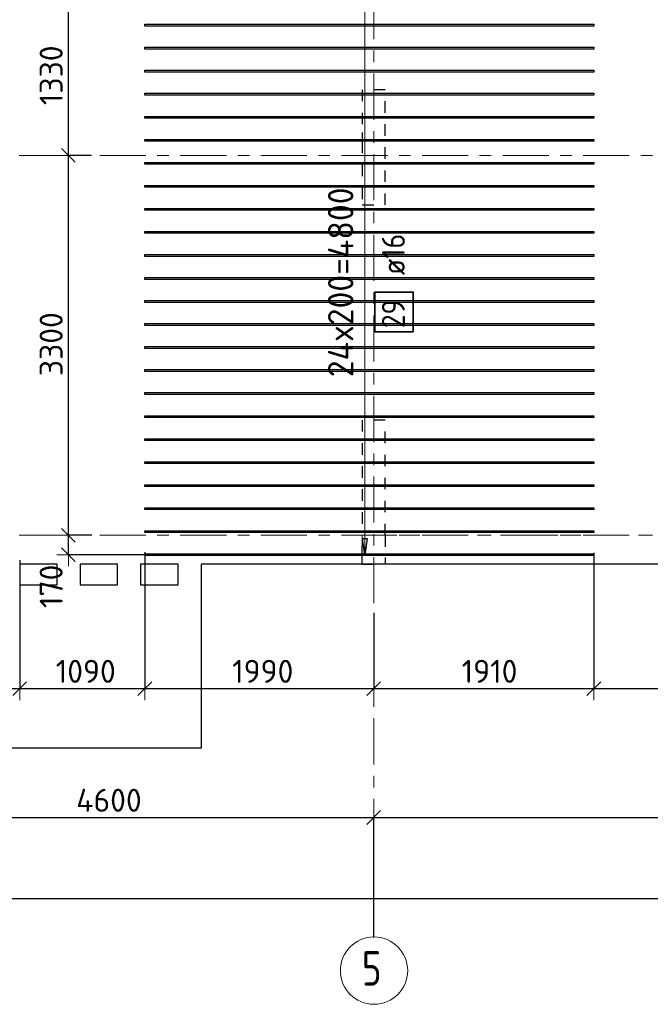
# Model space of a CAD drawing. Header units: metres. Extents: x -38 to 97, y -15 to 21.
# Tile 8 of 89: x 10.67 to 16.15, y -4.07 to 4.48. Entities that reach past the tile are written whole.
import ezdxf

# ---------------------------------------------------------------- set-up
doc = ezdxf.new("R2010")
doc.units = ezdxf.units.M
doc.header["$PDMODE"] = 65
for name, pattern in [('______11', [0.5, 0.4, -0.05, 0, -0.05]), ('______2', [0.0405, 0.03, -0.0105]), ('______3', [0.5, 0.4, -0.1]), ('______5', [1.1, 0.8, -0.1, 0.1, -0.1])]:
    doc.linetypes.add(name, pattern=pattern)
for name, color, linetype, lineweight in [('XR$2$Осевая линия (1)', 7, '______5', 13), ('XR$2$Размерная линия (1)', 7, 'Continuous', 13), ('XR$4$Балка (1)', 7, '______3', 13), ('XR$4$Перекрытие (1)', 7, 'Continuous', 35), ('XR$4$Размерная линия (1)', 7, 'Continuous', 13)]:
    doc.layers.add(name, color=color, linetype=linetype, lineweight=lineweight)
doc.layers.add('XR$4$Арм.стержн.Доп. Арм верхн.зоны Х', color=7, linetype='Continuous', lineweight=35, true_color=0x8c8cff)
doc.layers.add('XR$5$Стена_ бетон несущ.', color=7, linetype='Continuous', lineweight=70, true_color=0xb4b496)
doc.styles.add('ISOCPEUR', font='txt')
doc.dimstyles.new('DIMSTYLE_3', dxfattribs={"dimtxt": 0.2, "dimasz": 0.2, "dimexe": 0, "dimexo": 0, "dimgap": 0.1, "dimtad": 2, "dimdec": 0, "dimlfac": 1000, "dimrnd": 5, "dimzin": 12, "dimdsep": 46, "dimtxsty": 'ISOCPEUR', "dimblk1": 'ALL_ML_STRICH', "dimblk2": 'ALL_ML_STRICH', "dimsah": 1, "dimcen": 0, "dimclrd": 7, "dimclre": 256, "dimclrt": 7, "dimadec": 0, "dimazin": 0, "dimtfac": 1, "dimtdec": 0, "dimtix": 1, "dimtmove": 2, "dimatfit": 3, "dimfxl": 0, "dimtzin": 0, "dimlwd": 0, "dimlwe": -3, "dimarcsym": 0})
doc.dimstyles.new('DIMSTYLE_33', dxfattribs={"dimtxt": 0.2, "dimasz": 0.2, "dimexe": 0, "dimexo": 0, "dimgap": 0.1, "dimtad": 2, "dimdec": 0, "dimlfac": 1000, "dimrnd": 5, "dimzin": 12, "dimdsep": 46, "dimtxsty": 'ISOCPEUR', "dimblk1": 'ALL_ML_STRICH', "dimblk2": 'ALL_ML_STRICH', "dimsah": 1, "dimcen": 0, "dimclrd": 7, "dimclre": 256, "dimclrt": 7, "dimadec": 0, "dimazin": 0, "dimtfac": 1, "dimtdec": 0, "dimtix": 1, "dimtmove": 2, "dimatfit": 3, "dimfxl": 0, "dimtvp": 1.2, "dimtzin": 0, "dimlwd": 0, "dimlwe": -3, "dimarcsym": 0})

# ---------------------------------------------------------------- blocks, each defined once
blk = doc.blocks.new('ALL_ML_STRICH')
at = {"color": 0, "linetype": 'ByBlock', "lineweight": -2}
for p, q in [((0, -0.5), (0, 0.5)), ((-1, 0), (0.5, 0)), ((-0.3, -0.3), (0.3, 0.3))]:
    blk.add_line(p, q, dxfattribs=at)
blk = doc.blocks.new('*D12')
at = {"layer": 'DEFPOINTS', "color": 7, "linetype": 'Continuous', "lineweight": 13, "transparency": 33554687}
for p in [(0.5, -3.1033), (0.5, -3.1563), (61.6, -3.1401)]:
    blk.add_point(p, dxfattribs=at)
at = {"layer": 'XR$2$Размерная линия (1)', "color": 9, "linetype": 'Continuous', "lineweight": -2, "true_color": 0xc7c7c7, "transparency": 33554687}
for p, q in [((0.5, -3.1233), (0.5, -3.1563)), ((61.6, -3.1563), (61.6, -3.1563))]:
    blk.add_line(p, q, dxfattribs=at)
at = {"layer": 'XR$2$Размерная линия (1)', "color": 7, "linetype": 'Continuous', "lineweight": -2, "transparency": 33554687}
blk.add_line((0.5, -3.1563), (61.6, -3.1563), dxfattribs=at)
at = {"layer": 'XR$2$Размерная линия (1)', "color": 7, "linetype": 'Continuous', "lineweight": 13, "transparency": 33554687, "xscale": 0.2, "yscale": 0.2, "zscale": 0.2, "rotation": 180}
blk.add_blockref('ALL_ML_STRICH', (0.5, -3.1563), dxfattribs=at)
at = {"layer": 'XR$2$Размерная линия (1)', "color": 7, "linetype": 'Continuous', "lineweight": 13, "transparency": 33554687, "xscale": 0.2, "yscale": 0.2, "zscale": 0.2}
blk.add_blockref('ALL_ML_STRICH', (61.6, -3.1563), dxfattribs=at)
at = {"layer": 'XR$2$Размерная линия (1)', "color": 7, "linetype": 'Continuous', "lineweight": 13, "transparency": 33554687, "insert": (31.1, -3.0063), "char_height": 0.2, "width": 1, "attachment_point": 5, "style": 'ISOCPEUR'}
blk.add_mtext('\\A1;{61100}', dxfattribs=at)
blk = doc.blocks.new('*D15')
at = {"layer": 'DEFPOINTS', "color": 7, "linetype": 'Continuous', "lineweight": 13, "transparency": 33554687}
for p in [(9.15, -2.452), (9.15, -3.5132), (13.75, -3.5132)]:
    blk.add_point(p, dxfattribs=at)
at = {"layer": 'XR$2$Размерная линия (1)', "color": 9, "linetype": 'Continuous', "lineweight": -2, "true_color": 0xc7c7c7, "transparency": 33554687}
for p, q in [((9.15, -3.4932), (9.15, -2.452)), ((13.75, -3.4932), (13.75, -2.452))]:
    blk.add_line(p, q, dxfattribs=at)
at = {"layer": 'XR$2$Размерная линия (1)', "color": 7, "linetype": 'Continuous', "lineweight": -2, "transparency": 33554687}
blk.add_line((9.15, -2.452), (13.75, -2.452), dxfattribs=at)
at = {"layer": 'XR$2$Размерная линия (1)', "color": 7, "linetype": 'Continuous', "lineweight": 13, "transparency": 33554687, "xscale": 0.2, "yscale": 0.2, "zscale": 0.2, "rotation": 180}
blk.add_blockref('ALL_ML_STRICH', (9.15, -2.452), dxfattribs=at)
at = {"layer": 'XR$2$Размерная линия (1)', "color": 7, "linetype": 'Continuous', "lineweight": 13, "transparency": 33554687, "xscale": 0.2, "yscale": 0.2, "zscale": 0.2}
blk.add_blockref('ALL_ML_STRICH', (13.75, -2.452), dxfattribs=at)
at = {"layer": 'XR$2$Размерная линия (1)', "color": 7, "linetype": 'Continuous', "lineweight": 13, "transparency": 33554687, "insert": (11.45, -2.302), "char_height": 0.2, "width": 0.8, "attachment_point": 5, "style": 'ISOCPEUR'}
blk.add_mtext('\\A1;{4600}', dxfattribs=at)
blk = doc.blocks.new('*D16')
at = {"layer": 'DEFPOINTS', "color": 7, "linetype": 'Continuous', "lineweight": 13, "transparency": 33554687}
for p in [(13.75, -2.452), (13.75, -3.5132), (19.45, -3.6075)]:
    blk.add_point(p, dxfattribs=at)
at = {"layer": 'XR$2$Размерная линия (1)', "color": 9, "linetype": 'Continuous', "lineweight": -2, "true_color": 0xc7c7c7, "transparency": 33554687}
for p, q in [((13.75, -3.4932), (13.75, -2.452)), ((19.45, -3.5875), (19.45, -2.452))]:
    blk.add_line(p, q, dxfattribs=at)
at = {"layer": 'XR$2$Размерная линия (1)', "color": 7, "linetype": 'Continuous', "lineweight": -2, "transparency": 33554687}
blk.add_line((13.75, -2.452), (19.45, -2.452), dxfattribs=at)
at = {"layer": 'XR$2$Размерная линия (1)', "color": 7, "linetype": 'Continuous', "lineweight": 13, "transparency": 33554687, "xscale": 0.2, "yscale": 0.2, "zscale": 0.2, "rotation": 180}
blk.add_blockref('ALL_ML_STRICH', (13.75, -2.452), dxfattribs=at)
at = {"layer": 'XR$2$Размерная линия (1)', "color": 7, "linetype": 'Continuous', "lineweight": 13, "transparency": 33554687, "xscale": 0.2, "yscale": 0.2, "zscale": 0.2}
blk.add_blockref('ALL_ML_STRICH', (19.45, -2.452), dxfattribs=at)
at = {"layer": 'XR$2$Размерная линия (1)', "color": 7, "linetype": 'Continuous', "lineweight": 13, "transparency": 33554687, "insert": (16.61, -2.302), "char_height": 0.2, "width": 0.8, "attachment_point": 5, "style": 'ISOCPEUR'}
blk.add_mtext('\\A1;{5700}', dxfattribs=at)
blk = doc.blocks.new('*D520')
at = {"layer": 'DEFPOINTS', "color": 7, "linetype": 'Continuous', "lineweight": 13, "transparency": 33554687}
for p in [(10.6747, -0.1974), (9.15, -0.4509), (9.15, -1.3318)]:
    blk.add_point(p, dxfattribs=at)
at = {"layer": 'XR$4$Размерная линия (1)', "color": 9, "linetype": 'Continuous', "lineweight": -2, "true_color": 0xc7c7c7, "transparency": 33554687}
for p, q in [((10.6747, -0.2174), (10.6747, -1.3318)), ((9.15, -0.4709), (9.15, -1.3318))]:
    blk.add_line(p, q, dxfattribs=at)
at = {"layer": 'XR$4$Размерная линия (1)', "color": 7, "linetype": 'Continuous', "lineweight": -2, "transparency": 33554687}
blk.add_line((9.15, -1.3318), (10.6747, -1.3318), dxfattribs=at)
at = {"layer": 'XR$4$Размерная линия (1)', "color": 7, "linetype": 'Continuous', "lineweight": 13, "transparency": 33554687, "xscale": 0.2, "yscale": 0.2, "zscale": 0.2, "rotation": 180}
blk.add_blockref('ALL_ML_STRICH', (9.15, -1.3318), dxfattribs=at)
at = {"layer": 'XR$4$Размерная линия (1)', "color": 7, "linetype": 'Continuous', "lineweight": 13, "transparency": 33554687, "xscale": 0.2, "yscale": 0.2, "zscale": 0.2}
blk.add_blockref('ALL_ML_STRICH', (10.6747, -1.3318), dxfattribs=at)
at = {"layer": 'XR$4$Размерная линия (1)', "color": 7, "linetype": 'Continuous', "lineweight": 13, "transparency": 33554687, "insert": (9.9424, -1.1818), "char_height": 0.2, "width": 0.8, "attachment_point": 5, "style": 'ISOCPEUR'}
blk.add_mtext('\\A1;{1525}', dxfattribs=at)
blk = doc.blocks.new('*D521')
at = {"layer": 'DEFPOINTS', "color": 7, "linetype": 'Continuous', "lineweight": 13, "transparency": 33554687}
for p in [(11.7623, -0.126), (10.6747, -0.1974), (10.6747, -1.3318)]:
    blk.add_point(p, dxfattribs=at)
at = {"layer": 'XR$4$Размерная линия (1)', "color": 9, "linetype": 'Continuous', "lineweight": -2, "true_color": 0xc7c7c7, "transparency": 33554687}
for p, q in [((11.7623, -0.146), (11.7623, -1.3318)), ((10.6747, -0.2174), (10.6747, -1.3318))]:
    blk.add_line(p, q, dxfattribs=at)
at = {"layer": 'XR$4$Размерная линия (1)', "color": 7, "linetype": 'Continuous', "lineweight": -2, "transparency": 33554687}
blk.add_line((10.6747, -1.3318), (11.7623, -1.3318), dxfattribs=at)
at = {"layer": 'XR$4$Размерная линия (1)', "color": 7, "linetype": 'Continuous', "lineweight": 13, "transparency": 33554687, "xscale": 0.2, "yscale": 0.2, "zscale": 0.2, "rotation": 180}
blk.add_blockref('ALL_ML_STRICH', (10.6747, -1.3318), dxfattribs=at)
at = {"layer": 'XR$4$Размерная линия (1)', "color": 7, "linetype": 'Continuous', "lineweight": 13, "transparency": 33554687, "xscale": 0.2, "yscale": 0.2, "zscale": 0.2}
blk.add_blockref('ALL_ML_STRICH', (11.7623, -1.3318), dxfattribs=at)
at = {"layer": 'XR$4$Размерная линия (1)', "color": 7, "linetype": 'Continuous', "lineweight": 13, "transparency": 33554687, "insert": (11.2485, -1.1818), "char_height": 0.2, "width": 0.8, "attachment_point": 5, "style": 'ISOCPEUR'}
blk.add_mtext('\\A1;{1090}', dxfattribs=at)
blk = doc.blocks.new('*D522')
at = {"layer": 'DEFPOINTS', "color": 7, "linetype": 'Continuous', "lineweight": 13, "transparency": 33554687}
for p in [(11.7623, -0.126), (13.75, -0.6531), (11.7623, -1.3318)]:
    blk.add_point(p, dxfattribs=at)
at = {"layer": 'XR$4$Размерная линия (1)', "color": 9, "linetype": 'Continuous', "lineweight": -2, "true_color": 0xc7c7c7, "transparency": 33554687}
for p, q in [((11.7623, -0.146), (11.7623, -1.3318)), ((13.75, -0.6731), (13.75, -1.3318))]:
    blk.add_line(p, q, dxfattribs=at)
at = {"layer": 'XR$4$Размерная линия (1)', "color": 7, "linetype": 'Continuous', "lineweight": -2, "transparency": 33554687}
blk.add_line((11.7623, -1.3318), (13.75, -1.3318), dxfattribs=at)
at = {"layer": 'XR$4$Размерная линия (1)', "color": 7, "linetype": 'Continuous', "lineweight": 13, "transparency": 33554687, "xscale": 0.2, "yscale": 0.2, "zscale": 0.2, "rotation": 180}
blk.add_blockref('ALL_ML_STRICH', (11.7623, -1.3318), dxfattribs=at)
at = {"layer": 'XR$4$Размерная линия (1)', "color": 7, "linetype": 'Continuous', "lineweight": 13, "transparency": 33554687, "xscale": 0.2, "yscale": 0.2, "zscale": 0.2}
blk.add_blockref('ALL_ML_STRICH', (13.75, -1.3318), dxfattribs=at)
at = {"layer": 'XR$4$Размерная линия (1)', "color": 7, "linetype": 'Continuous', "lineweight": 13, "transparency": 33554687, "insert": (12.7861, -1.1818), "char_height": 0.2, "width": 0.8, "attachment_point": 5, "style": 'ISOCPEUR'}
blk.add_mtext('\\A1;{1990}', dxfattribs=at)
blk = doc.blocks.new('*D523')
at = {"layer": 'DEFPOINTS', "color": 7, "linetype": 'Continuous', "lineweight": 13, "transparency": 33554687}
for p in [(15.6623, -0.1338), (13.75, -0.6531), (13.75, -1.3318)]:
    blk.add_point(p, dxfattribs=at)
at = {"layer": 'XR$4$Размерная линия (1)', "color": 9, "linetype": 'Continuous', "lineweight": -2, "true_color": 0xc7c7c7, "transparency": 33554687}
for p, q in [((15.6623, -0.1538), (15.6623, -1.3318)), ((13.75, -0.6731), (13.75, -1.3318))]:
    blk.add_line(p, q, dxfattribs=at)
at = {"layer": 'XR$4$Размерная линия (1)', "color": 7, "linetype": 'Continuous', "lineweight": -2, "transparency": 33554687}
blk.add_line((13.75, -1.3318), (15.6623, -1.3318), dxfattribs=at)
at = {"layer": 'XR$4$Размерная линия (1)', "color": 7, "linetype": 'Continuous', "lineweight": 13, "transparency": 33554687, "xscale": 0.2, "yscale": 0.2, "zscale": 0.2, "rotation": 180}
blk.add_blockref('ALL_ML_STRICH', (13.75, -1.3318), dxfattribs=at)
at = {"layer": 'XR$4$Размерная линия (1)', "color": 7, "linetype": 'Continuous', "lineweight": 13, "transparency": 33554687, "xscale": 0.2, "yscale": 0.2, "zscale": 0.2}
blk.add_blockref('ALL_ML_STRICH', (15.6623, -1.3318), dxfattribs=at)
at = {"layer": 'XR$4$Размерная линия (1)', "color": 7, "linetype": 'Continuous', "lineweight": 13, "transparency": 33554687, "insert": (14.7561, -1.1818), "char_height": 0.2, "width": 0.8, "attachment_point": 5, "style": 'ISOCPEUR'}
blk.add_mtext('\\A1;{1910}', dxfattribs=at)
blk = doc.blocks.new('*D524')
at = {"layer": 'DEFPOINTS', "color": 7, "linetype": 'Continuous', "lineweight": 13, "transparency": 33554687}
for p in [(15.6623, -0.1338), (17.8341, -0.0957), (15.6623, -1.3318)]:
    blk.add_point(p, dxfattribs=at)
at = {"layer": 'XR$4$Размерная линия (1)', "color": 9, "linetype": 'Continuous', "lineweight": -2, "true_color": 0xc7c7c7, "transparency": 33554687}
for p, q in [((15.6623, -0.1538), (15.6623, -1.3318)), ((17.8341, -0.1157), (17.8341, -1.3318))]:
    blk.add_line(p, q, dxfattribs=at)
at = {"layer": 'XR$4$Размерная линия (1)', "color": 7, "linetype": 'Continuous', "lineweight": -2, "transparency": 33554687}
blk.add_line((15.6623, -1.3318), (17.8341, -1.3318), dxfattribs=at)
at = {"layer": 'XR$4$Размерная линия (1)', "color": 7, "linetype": 'Continuous', "lineweight": 13, "transparency": 33554687, "xscale": 0.2, "yscale": 0.2, "zscale": 0.2, "rotation": 180}
blk.add_blockref('ALL_ML_STRICH', (15.6623, -1.3318), dxfattribs=at)
at = {"layer": 'XR$4$Размерная линия (1)', "color": 7, "linetype": 'Continuous', "lineweight": 13, "transparency": 33554687, "xscale": 0.2, "yscale": 0.2, "zscale": 0.2}
blk.add_blockref('ALL_ML_STRICH', (17.8341, -1.3318), dxfattribs=at)
at = {"layer": 'XR$4$Размерная линия (1)', "color": 7, "linetype": 'Continuous', "lineweight": 13, "transparency": 33554687, "insert": (16.7782, -1.1818), "char_height": 0.2, "width": 0.8, "attachment_point": 5, "style": 'ISOCPEUR'}
blk.add_mtext('\\A1;{2170}', dxfattribs=at)
blk = doc.blocks.new('*D552')
at = {"layer": 'DEFPOINTS', "color": 7, "linetype": 'Continuous', "lineweight": 13, "transparency": 33554687}
for p in [(11.3212, 0), (11.098, -0.1691), (11.864, -0.1691)]:
    blk.add_point(p, dxfattribs=at)
at = {"layer": 'XR$4$Размерная линия (1)', "color": 9, "linetype": 'Continuous', "lineweight": -2, "true_color": 0xc7c7c7, "transparency": 33554687}
for p, q in [((11.3012, 0), (11.098, 0)), ((11.844, -0.1691), (11.098, -0.1691))]:
    blk.add_line(p, q, dxfattribs=at)
at = {"layer": 'XR$4$Размерная линия (1)', "color": 7, "linetype": 'Continuous', "lineweight": -2, "transparency": 33554687}
blk.add_line((11.098, -0.1691), (11.098, 0), dxfattribs=at)
at = {"layer": 'XR$4$Размерная линия (1)', "color": 7, "linetype": 'Continuous', "lineweight": 13, "transparency": 33554687, "xscale": 0.2, "yscale": 0.2, "zscale": 0.2}
for p, rotation in [((11.098, 0), 90), ((11.098, -0.1691), 270)]:
    blk.add_blockref('ALL_ML_STRICH', p, dxfattribs=dict(at, rotation=rotation))
at = {"layer": 'XR$4$Размерная линия (1)', "color": 7, "linetype": 'Continuous', "lineweight": 13, "transparency": 33554687, "insert": (10.9482, -0.4437), "char_height": 0.2, "width": 0.6, "attachment_point": 5, "rotation": 90, "style": 'ISOCPEUR'}
blk.add_mtext('\\A1;{170}', dxfattribs=at)
blk = doc.blocks.new('*D553')
at = {"layer": 'DEFPOINTS', "color": 7, "linetype": 'Continuous', "lineweight": 13, "transparency": 33554687}
for p in [(11.3184, 3.3), (11.098, 0), (11.3212, 0)]:
    blk.add_point(p, dxfattribs=at)
at = {"layer": 'XR$4$Размерная линия (1)', "color": 9, "linetype": 'Continuous', "lineweight": -2, "true_color": 0xc7c7c7, "transparency": 33554687}
for p, q in [((11.2984, 3.3), (11.098, 3.3)), ((11.3012, 0), (11.098, 0))]:
    blk.add_line(p, q, dxfattribs=at)
at = {"layer": 'XR$4$Размерная линия (1)', "color": 7, "linetype": 'Continuous', "lineweight": -2, "transparency": 33554687}
blk.add_line((11.098, 0), (11.098, 3.3), dxfattribs=at)
at = {"layer": 'XR$4$Размерная линия (1)', "color": 7, "linetype": 'Continuous', "lineweight": 13, "transparency": 33554687, "xscale": 0.2, "yscale": 0.2, "zscale": 0.2}
for p, rotation in [((11.098, 3.3), 90), ((11.098, 0), 270)]:
    blk.add_blockref('ALL_ML_STRICH', p, dxfattribs=dict(at, rotation=rotation))
at = {"layer": 'XR$4$Размерная линия (1)', "color": 7, "linetype": 'Continuous', "lineweight": 13, "transparency": 33554687, "insert": (10.948, 1.66), "char_height": 0.2, "width": 0.8, "attachment_point": 5, "rotation": 90, "style": 'ISOCPEUR'}
blk.add_mtext('\\A1;{3300}', dxfattribs=at)
blk = doc.blocks.new('*D554')
at = {"layer": 'DEFPOINTS', "color": 7, "linetype": 'Continuous', "lineweight": 13, "transparency": 33554687}
for p in [(11.8053, 4.6309), (11.098, 3.3), (11.3184, 3.3)]:
    blk.add_point(p, dxfattribs=at)
at = {"layer": 'XR$4$Размерная линия (1)', "color": 9, "linetype": 'Continuous', "lineweight": -2, "true_color": 0xc7c7c7, "transparency": 33554687}
for p, q in [((11.7853, 4.6309), (11.098, 4.6309)), ((11.2984, 3.3), (11.098, 3.3))]:
    blk.add_line(p, q, dxfattribs=at)
at = {"layer": 'XR$4$Размерная линия (1)', "color": 7, "linetype": 'Continuous', "lineweight": -2, "transparency": 33554687}
blk.add_line((11.098, 3.3), (11.098, 4.6309), dxfattribs=at)
at = {"layer": 'XR$4$Размерная линия (1)', "color": 7, "linetype": 'Continuous', "lineweight": 13, "transparency": 33554687, "xscale": 0.2, "yscale": 0.2, "zscale": 0.2}
for p, rotation in [((11.098, 4.6309), 90), ((11.098, 3.3), 270)]:
    blk.add_blockref('ALL_ML_STRICH', p, dxfattribs=dict(at, rotation=rotation))
at = {"layer": 'XR$4$Размерная линия (1)', "color": 7, "linetype": 'Continuous', "lineweight": 13, "transparency": 33554687, "insert": (10.948, 3.9954), "char_height": 0.2, "width": 0.8, "attachment_point": 5, "rotation": 90, "style": 'ISOCPEUR'}
blk.add_mtext('\\A1;{1330}', dxfattribs=at)

msp = doc.modelspace()

# ---------------------------------------------------------------- linework, layer by layer
at = {"layer": 'XR$2$Осевая линия (1)', "color": 253, "linetype": '______11', "lineweight": 13, "true_color": 0xa0a0a0, "transparency": 33554687}
for p, q in [((13.75, -3.39), (13.75, 8.13)), ((-2.63, 3.3), (62.6, 3.3)), ((-2.63, 0), (62.6, 0))]:
    msp.add_line(p, q, dxfattribs=at)
at = {"layer": 'XR$2$Осевая линия (1)', "color": 7, "linetype": 'Continuous', "lineweight": 13, "transparency": 33554687}
msp.add_circle((13.7524, -3.7819), 0.2924, dxfattribs=at)
at = {"layer": 'XR$4$Арм.стержн.Доп. Арм верхн.зоны Х', "color": 7, "linetype": 'Continuous', "lineweight": 13, "transparency": 33554687}
for q in [(13.6729, 4.6309), (13.6729, -0.1691)]:
    msp.add_line((13.6729, -0.1691), q, dxfattribs=at)
at = {"layer": 'XR$4$Арм.стержн.Доп. Арм верхн.зоны Х', "color": 7, "linetype": 'Continuous', "lineweight": 25, "transparency": 33554687}
for p, q in [((13.6729, -0.1691), (13.6529, -0.0291)), ((13.6529, -0.0291), (13.6929, -0.0291)), ((13.6929, -0.0291), (13.6729, -0.1691))]:
    msp.add_line(p, q, dxfattribs=at)
at = {"layer": 'XR$4$Арм.стержн.Доп. Арм верхн.зоны Х', "color": 253, "linetype": 'Continuous', "lineweight": -3, "true_color": 0xa0a0a0, "transparency": 33554687}
for q in [(13.5729, -0.1691), (13.7729, -0.1691)]:
    msp.add_line((13.6729, -0.1691), q, dxfattribs=at)
at = {"layer": 'XR$4$Арм.стержн.Доп. Арм верхн.зоны Х', "color": 7, "linetype": 'Continuous', "lineweight": 25, "transparency": 33554687}
for points in [[(15.6623, 4.4229), (11.7623, 4.4229), (11.7623, 4.4389), (15.6623, 4.4389), (15.6623, 4.4229)], [(15.6623, 4.2229), (11.7623, 4.2229), (11.7623, 4.2389), (15.6623, 4.2389), (15.6623, 4.2229)], [(15.6623, 4.0229), (11.7623, 4.0229), (11.7623, 4.0389), (15.6623, 4.0389), (15.6623, 4.0229)], [(15.6623, 3.8229), (11.7623, 3.8229), (11.7623, 3.8389), (15.6623, 3.8389), (15.6623, 3.8229)], [(15.6623, 3.6229), (11.7623, 3.6229), (11.7623, 3.6389), (15.6623, 3.6389), (15.6623, 3.6229)], [(15.6623, 3.4229), (11.7623, 3.4229), (11.7623, 3.4389), (15.6623, 3.4389), (15.6623, 3.4229)], [(15.6623, 3.2229), (11.7623, 3.2229), (11.7623, 3.2389), (15.6623, 3.2389), (15.6623, 3.2229)], [(15.6623, 3.0229), (11.7623, 3.0229), (11.7623, 3.0389), (15.6623, 3.0389), (15.6623, 3.0229)], [(15.6623, 2.8229), (11.7623, 2.8229), (11.7623, 2.8389), (15.6623, 2.8389), (15.6623, 2.8229)], [(15.6623, 2.6229), (11.7623, 2.6229), (11.7623, 2.6389), (15.6623, 2.6389), (15.6623, 2.6229)], [(15.6623, 2.4229), (11.7623, 2.4229), (11.7623, 2.4389), (15.6623, 2.4389), (15.6623, 2.4229)], [(15.6623, 2.2229), (11.7623, 2.2229), (11.7623, 2.2389), (15.6623, 2.2389), (15.6623, 2.2229)], [(15.6623, 2.0229), (11.7623, 2.0229), (11.7623, 2.0389), (15.6623, 2.0389), (15.6623, 2.0229)], [(15.6623, 1.8229), (11.7623, 1.8229), (11.7623, 1.8389), (15.6623, 1.8389), (15.6623, 1.8229)], [(15.6623, 1.6229), (11.7623, 1.6229), (11.7623, 1.6389), (15.6623, 1.6389), (15.6623, 1.6229)], [(15.6623, 1.4229), (11.7623, 1.4229), (11.7623, 1.4389), (15.6623, 1.4389), (15.6623, 1.4229)], [(15.6623, 1.2229), (11.7623, 1.2229), (11.7623, 1.2389), (15.6623, 1.2389), (15.6623, 1.2229)], [(15.6623, 1.0229), (11.7623, 1.0229), (11.7623, 1.0389), (15.6623, 1.0389), (15.6623, 1.0229)], [(15.6623, 0.8229), (11.7623, 0.8229), (11.7623, 0.8389), (15.6623, 0.8389), (15.6623, 0.8229)], [(15.6623, 0.6229), (11.7623, 0.6229), (11.7623, 0.6389), (15.6623, 0.6389), (15.6623, 0.6229)], [(15.6623, 0.4229), (11.7623, 0.4229), (11.7623, 0.4389), (15.6623, 0.4389), (15.6623, 0.4229)], [(15.6623, 0.2229), (11.7623, 0.2229), (11.7623, 0.2389), (15.6623, 0.2389), (15.6623, 0.2229)], [(15.6623, 0.0229), (11.7623, 0.0229), (11.7623, 0.0389), (15.6623, 0.0389), (15.6623, 0.0229)], [(15.6623, -0.1771), (11.7623, -0.1771), (11.7623, -0.1611), (15.6623, -0.1611), (15.6623, -0.1771)]]:
    msp.add_lwpolyline(points, dxfattribs=at)
at = {"layer": 'XR$4$Арм.стержн.Доп. Арм верхн.зоны Х', "color": 7, "linetype": 'Continuous', "lineweight": 35, "transparency": 33554687}
msp.add_lwpolyline([(14.0937, 1.7661), (14.0937, 2.1127), (13.7603, 2.1127), (13.7603, 1.7661), (14.0937, 1.7661)], dxfattribs=at)
at = {"layer": 'XR$4$Балка (1)', "color": 7, "linetype": '______2', "lineweight": 18, "transparency": 33554687}
for p, q in [((13.6501, 0.0002), (13.6501, -0.2498)), ((19.55, 0.0002), (13.6501, 0.0002))]:
    msp.add_line(p, q, dxfattribs=at)
at = {"layer": 'XR$4$Перекрытие (1)', "color": 7, "linetype": 'Continuous', "lineweight": 25, "transparency": 33554687}
for p, q in [((11, -0.2498), (10.675, -0.2498)), ((10.675, -0.2498), (10.675, -0.4298)), ((11, -0.4298), (11, -0.2498)), ((11.525, -0.2498), (11.2, -0.2498)), ((11.2, -0.2498), (11.2, -0.4298)), ((11.525, -0.4298), (11.525, -0.2498)), ((12.05, -0.2498), (11.725, -0.2498)), ((11.725, -0.2498), (11.725, -0.4298)), ((12.05, -0.4298), (12.05, -0.2498)), ((12.25, -0.2498), (12.25, -0.4298)), ((13.6501, -0.2498), (12.25, -0.2498)), ((13.6501, -0.2498), (13.6501, -0.2498)), ((19.55, -0.2498), (13.6501, -0.2498)), ((10.675, -0.4298), (11, -0.4298)), ((11.2, -0.4298), (11.525, -0.4298)), ((11.725, -0.4298), (12.05, -0.4298)), ((12.25, -0.4298), (12.25, -1.8498)), ((12.25, -1.8498), (8.9, -1.8498))]:
    msp.add_line(p, q, dxfattribs=at)
at = {"layer": 'XR$5$Стена_ бетон несущ.', "color": 253, "linetype": '______2', "lineweight": -3, "true_color": 0xa0a0a0, "transparency": 33554687}
for p, q in [((13.85, 3.87), (13.65, 3.87)), ((13.65, 3.87), (13.65, 3.5001)), ((13.85, 2.87), (13.85, 3.87)), ((13.65, 3.5001), (13.65, 3.4201)), ((13.65, 3.4201), (13.65, 2.87)), ((13.65, 2.87), (13.85, 2.87)), ((13.85, 1), (13.65, 1)), ((13.65, 1), (13.65, 0)), ((13.85, 0), (13.85, 1)), ((13.65, 0), (13.6501, 0)), ((13.6501, -0.194), (13.6501, 0)), ((13.85, 0), (13.85, -0.194)), ((13.6501, -0.25), (13.6501, -0.194)), ((13.6501, -0.25), (13.85, -0.25)), ((13.85, -0.194), (13.85, -0.25))]:
    msp.add_line(p, q, dxfattribs=at)

# ---------------------------------------------------------------- texts
at = {"layer": 'XR$2$Осевая линия (1)', "color": 7, "linetype": 'Continuous', "lineweight": 13, "transparency": 33554687, "insert": (13.6474, -3.9124), "char_height": 0.3, "width": 0.326407, "attachment_point": 7, "style": 'ISOCPEUR'}
msp.add_mtext('\\W0.78;5', dxfattribs=at)
at = {"layer": 'XR$4$Арм.стержн.Доп. Арм верхн.зоны Х', "color": 7, "linetype": 'Continuous', "lineweight": 13, "transparency": 33554687, "insert": (13.5729, 1.3729), "char_height": 0.22, "width": 1.843941, "attachment_point": 7, "rotation": 90, "style": 'ISOCPEUR'}
msp.add_mtext('\\W0.97;24x200=4800', dxfattribs=at)
at = {"layer": 'XR$4$Арм.стержн.Доп. Арм верхн.зоны Х', "color": 7, "linetype": 'Continuous', "lineweight": 25, "transparency": 33554687, "char_height": 0.2, "attachment_point": 7, "rotation": 90, "style": 'ISOCPEUR'}
for s, insert, width in [('\\W0.89; ø16 ', (14.0203, 2.1461), 0.749105), ('\\W0.87;29', (14.0203, 1.7994), 0.367208)]:
    msp.add_mtext(s, dxfattribs=dict(at, insert=insert, width=width))

# ---------------------------------------------------------------- dimensions: what is measured, and where the dimension line sits
at = {"layer": 'XR$2$Размерная линия (1)', "color": 7, "linetype": 'Continuous', "lineweight": 13, "transparency": 33554687}
for base, p1, p2, picture, middle in [((13.75, -2.452), (9.15, -3.4932), (13.75, -3.4932), '*D15', (11.45, -2.302)), ((19.45, -2.452), (13.75, -3.4932), (19.45, -3.5875), '*D16', (16.61, -2.302)), ((61.6, -3.1563), (0.5, -3.1233), (61.6, -3.1563), '*D12', (31.1, -3.0063))]:
    dim = msp.add_linear_dim(base=base, p1=p1, p2=p2, dimstyle='DIMSTYLE_3', override={"dimpost": '<>', "dimclrd": 7, "dimclre": 9, "dimclrt": 7, "dimlwd": 0, "dimlwe": 65533}, dxfattribs=at)
    dim.commit()
    dim.dimension.update_dxf_attribs({"geometry": picture, "text_midpoint": middle, "dimtype": 160})
at = {"layer": 'XR$4$Размерная линия (1)', "color": 7, "linetype": 'Continuous', "lineweight": 13, "transparency": 33554687}
for base, p1, p2, dimstyle, picture, middle in [((11.098, 4.6309), (11.2984, 3.3), (11.7853, 4.6309), 'DIMSTYLE_3', '*D554', (10.948, 3.9954)), ((11.098, 3.3), (11.3012, 0), (11.2984, 3.3), 'DIMSTYLE_3', '*D553', (10.948, 1.66)), ((11.098, 0), (11.844, -0.1691), (11.3012, 0), 'DIMSTYLE_33', '*D552', (10.9482, -0.4437))]:
    dim = msp.add_linear_dim(base=base, p1=p1, p2=p2, angle=90, dimstyle=dimstyle, override={"dimpost": '<>', "dimclrd": 7, "dimclre": 9, "dimclrt": 7, "dimlwd": 0, "dimlwe": 65533}, dxfattribs=at)
    dim.commit()
    dim.dimension.update_dxf_attribs({"geometry": picture, "text_midpoint": middle, "dimtype": 160})
for base, p1, p2, picture, middle in [((11.7623, -1.3318), (10.6747, -0.2174), (11.7623, -0.146), '*D521', (11.2485, -1.1818)), ((13.75, -1.3318), (11.7623, -0.146), (13.75, -0.6731), '*D522', (12.7861, -1.1818)), ((15.6623, -1.3318), (13.75, -0.6731), (15.6623, -0.1538), '*D523', (14.7561, -1.1818)), ((17.8341, -1.3318), (15.6623, -0.1538), (17.8341, -0.1157), '*D524', (16.7782, -1.1818)), ((10.6747, -1.3318), (9.15, -0.4709), (10.6747, -0.2174), '*D520', (9.9424, -1.1818))]:
    dim = msp.add_linear_dim(base=base, p1=p1, p2=p2, dimstyle='DIMSTYLE_3', override={"dimpost": '<>', "dimclrd": 7, "dimclre": 9, "dimclrt": 7, "dimlwd": 0, "dimlwe": 65533}, dxfattribs=at)
    dim.commit()
    dim.dimension.update_dxf_attribs({"geometry": picture, "text_midpoint": middle, "dimtype": 160})

doc.saveas('drawing.dxf')
